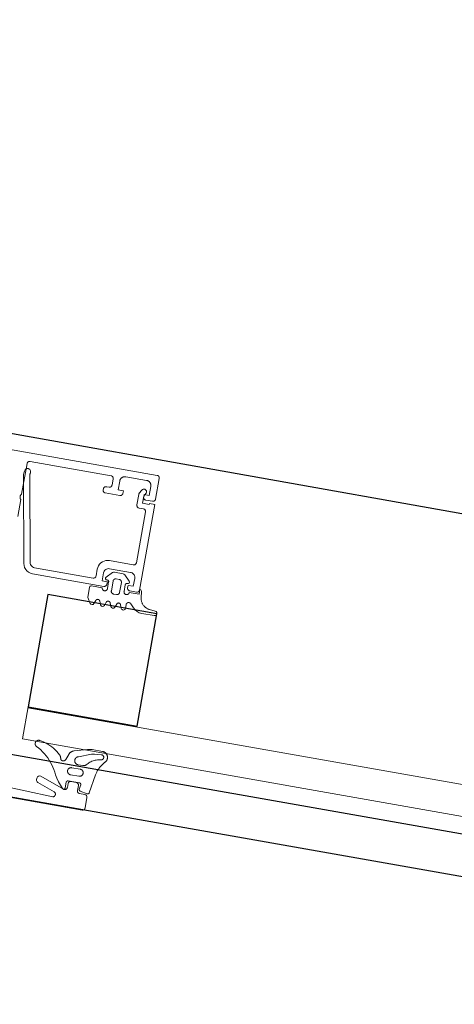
# Model space of a CAD drawing. Header units: metres. Extents: x 63115 to 703450, y -261936 to -53969.
# Tile 48 of 256: x 159329 to 159411, y -143894 to -143707. Entities that reach past the tile are written whole.
import ezdxf

# ---------------------------------------------------------------- set-up
doc = ezdxf.new("R2010")
doc.units = ezdxf.units.M
doc.layers.add('_01Hulplijnen', color=6, linetype='Continuous', plot=False)
for name, color, linetype in [('_02Binnenwanden', 2, 'Continuous'), ('_03-PROJECTION', 1, 'Continuous'), ('LAYER98', 7, 'Continuous')]:
    doc.layers.add(name, color=color, linetype=linetype)

# ---------------------------------------------------------------- blocks, each defined once
blk = doc.blocks.new('*U182')
at = {"layer": '_01Hulplijnen'}
blk.add_lwpolyline([(0, 113.5), (0, 0)], dxfattribs=at)
at = {"layer": '_02Binnenwanden'}
blk.add_lwpolyline([(-35.02, 0), (-35.02, 9.47), (-4.17, 9.47), (-4.17, 113.5), (4.17, 113.5), (4.17, 9.47), (35.02, 9.47), (35.02, 0)], close=True, dxfattribs=at)
blk = doc.blocks.new('ruit_950x8')
at = {"layer": '_01Hulplijnen'}
blk.add_lwpolyline([(0, 0), (950, 0), (950, 8), (0, 8)], close=True, dxfattribs=at)
blk = doc.blocks.new('*U163')
at = {"layer": '_03-PROJECTION'}
blk.add_lwpolyline([(867.82, 34.32), (888.83, 34.32), (888.83, 12.68), (867.82, 12.68)], close=True, dxfattribs=at)
at = {"layer": 'LAYER98', "color": 7, "linetype": 'Continuous', "lineweight": 9}
for points in [[(871.83, 59.68), (871.83, 59.71), (871.84, 59.74), (871.84, 59.77), (871.85, 59.79), (871.85, 59.82), (871.86, 59.84), (871.87, 59.87), (871.88, 59.89), (871.89, 59.92), (871.91, 59.94), (871.92, 59.96), (871.94, 59.99), (871.95, 60.01), (871.97, 60.03), (871.99, 60.05), (872.01, 60.07), (872.03, 60.08), (872.05, 60.1), (872.08, 60.11), (872.1, 60.13), (872.12, 60.14), (872.15, 60.15), (872.17, 60.16), (872.2, 60.17), (872.23, 60.17), (872.25, 60.18), (872.28, 60.18), (872.31, 60.18), (872.33, 60.18)], [(872.33, 60.18), (921.33, 60.18)], [(871.83, 55.68), (871.83, 59.68)], [(874.13, 58.88), (874.08, 58.88), (874.03, 58.88), (873.97, 58.87), (873.92, 58.86), (873.87, 58.85), (873.82, 58.83), (873.76, 58.81), (873.71, 58.79), (873.67, 58.77), (873.62, 58.74), (873.57, 58.71), (873.53, 58.68), (873.49, 58.65), (873.45, 58.61), (873.41, 58.57), (873.37, 58.53), (873.34, 58.49), (873.31, 58.45), (873.28, 58.4), (873.25, 58.35), (873.23, 58.3), (873.2, 58.25), (873.19, 58.2), (873.17, 58.15), (873.16, 58.1), (873.15, 58.05), (873.14, 57.99), (873.14, 57.94), (873.13, 57.88)], [(878.13, 58.88), (874.13, 58.88)], [(879.13, 57.88), (879.13, 57.94), (879.13, 57.99), (879.12, 58.05), (879.11, 58.1), (879.1, 58.15), (879.08, 58.2), (879.06, 58.25), (879.04, 58.3), (879.02, 58.35), (878.99, 58.4), (878.96, 58.45), (878.93, 58.49), (878.9, 58.53), (878.86, 58.57), (878.82, 58.61), (878.78, 58.65), (878.74, 58.68), (878.69, 58.71), (878.65, 58.74), (878.6, 58.77), (878.55, 58.79), (878.5, 58.81), (878.45, 58.83), (878.4, 58.85), (878.35, 58.86), (878.3, 58.87), (878.24, 58.88), (878.19, 58.88), (878.13, 58.88)], [(880.93, 58.58), (880.91, 58.58), (880.88, 58.58), (880.85, 58.58), (880.83, 58.57), (880.8, 58.57), (880.77, 58.56), (880.75, 58.55), (880.72, 58.54), (880.7, 58.53), (880.68, 58.51), (880.65, 58.5), (880.63, 58.48), (880.61, 58.47), (880.59, 58.45), (880.57, 58.43), (880.55, 58.41), (880.54, 58.39), (880.52, 58.36), (880.51, 58.34), (880.49, 58.32), (880.48, 58.29), (880.47, 58.27), (880.46, 58.24), (880.45, 58.22), (880.45, 58.19), (880.44, 58.17), (880.44, 58.14), (880.44, 58.11), (880.43, 58.08)], [(880.43, 58.08), (880.43, 56.88)], [(896.53, 58.58), (880.93, 58.58)], [(897.03, 58.08), (897.03, 58.11), (897.03, 58.14), (897.03, 58.17), (897.02, 58.19), (897.02, 58.22), (897.01, 58.24), (897, 58.27), (896.99, 58.29), (896.98, 58.32), (896.96, 58.34), (896.95, 58.36), (896.93, 58.39), (896.91, 58.41), (896.9, 58.43), (896.88, 58.45), (896.86, 58.47), (896.84, 58.48), (896.81, 58.5), (896.79, 58.51), (896.77, 58.53), (896.74, 58.54), (896.72, 58.55), (896.69, 58.56), (896.67, 58.57), (896.64, 58.57), (896.61, 58.58), (896.59, 58.58), (896.56, 58.58), (896.53, 58.58)], [(897.03, 52.18), (897.03, 58.08)], [(873.13, 57.88), (873.13, 56.18), (874.13, 56.18), (874.13, 55.68)], [(878.13, 55.68), (878.13, 56.18), (879.13, 56.18), (879.13, 57.88)], [(880.43, 56.88), (880.44, 56.86), (880.44, 56.83), (880.44, 56.8), (880.45, 56.78), (880.45, 56.75), (880.46, 56.72), (880.47, 56.7), (880.48, 56.67), (880.49, 56.65), (880.51, 56.63), (880.52, 56.6), (880.54, 56.58), (880.55, 56.56), (880.57, 56.54), (880.59, 56.52), (880.61, 56.5), (880.63, 56.49), (880.65, 56.47), (880.68, 56.46), (880.7, 56.44), (880.72, 56.43), (880.75, 56.42), (880.77, 56.41), (880.8, 56.4), (880.83, 56.4), (880.85, 56.39), (880.88, 56.39), (880.91, 56.39), (880.93, 56.38)], [(880.93, 56.38), (881.43, 56.38)], [(881.43, 56.38), (881.46, 56.38), (881.49, 56.38), (881.52, 56.38), (881.54, 56.37), (881.57, 56.37), (881.59, 56.36), (881.62, 56.35), (881.64, 56.34), (881.67, 56.33), (881.69, 56.31), (881.71, 56.3), (881.74, 56.28), (881.76, 56.27), (881.78, 56.25), (881.8, 56.23), (881.82, 56.21), (881.83, 56.19), (881.85, 56.16), (881.86, 56.14), (881.88, 56.12), (881.89, 56.09), (881.9, 56.07), (881.91, 56.04), (881.92, 56.02), (881.92, 55.99), (881.93, 55.97), (881.93, 55.94), (881.93, 55.91), (881.93, 55.88)], [(872.33, 55.18), (872.31, 55.19), (872.28, 55.19), (872.25, 55.19), (872.23, 55.2), (872.2, 55.2), (872.17, 55.21), (872.15, 55.22), (872.12, 55.23), (872.1, 55.24), (872.08, 55.26), (872.05, 55.27), (872.03, 55.29), (872.01, 55.3), (871.99, 55.32), (871.97, 55.34), (871.95, 55.36), (871.94, 55.38), (871.92, 55.4), (871.91, 55.43), (871.89, 55.45), (871.88, 55.47), (871.87, 55.5), (871.86, 55.52), (871.85, 55.55), (871.85, 55.58), (871.84, 55.6), (871.84, 55.63), (871.83, 55.66), (871.83, 55.68)], [(873.63, 55.18), (872.33, 55.18)], [(874.13, 55.68), (874.13, 55.66), (874.13, 55.63), (874.13, 55.6), (874.12, 55.58), (874.12, 55.55), (874.11, 55.52), (874.1, 55.5), (874.09, 55.47), (874.08, 55.45), (874.06, 55.43), (874.05, 55.4), (874.03, 55.38), (874.02, 55.36), (874, 55.34), (873.98, 55.32), (873.96, 55.3), (873.94, 55.29), (873.91, 55.27), (873.89, 55.26), (873.87, 55.24), (873.84, 55.23), (873.82, 55.22), (873.79, 55.21), (873.77, 55.2), (873.74, 55.2), (873.71, 55.19), (873.69, 55.19), (873.66, 55.19), (873.63, 55.18)], [(878.63, 55.18), (878.61, 55.19), (878.58, 55.19), (878.55, 55.19), (878.53, 55.2), (878.5, 55.2), (878.47, 55.21), (878.45, 55.22), (878.42, 55.23), (878.4, 55.24), (878.38, 55.26), (878.35, 55.27), (878.33, 55.29), (878.31, 55.3), (878.29, 55.32), (878.27, 55.34), (878.25, 55.36), (878.24, 55.38), (878.22, 55.4), (878.21, 55.43), (878.19, 55.45), (878.18, 55.47), (878.17, 55.5), (878.16, 55.52), (878.15, 55.55), (878.15, 55.58), (878.14, 55.6), (878.14, 55.63), (878.13, 55.66), (878.13, 55.68)], [(881.43, 55.18), (878.63, 55.18)], [(881.93, 55.68), (881.93, 55.66), (881.93, 55.63), (881.93, 55.6), (881.92, 55.58), (881.92, 55.55), (881.91, 55.52), (881.9, 55.5), (881.89, 55.47), (881.88, 55.45), (881.86, 55.43), (881.85, 55.4), (881.83, 55.38), (881.82, 55.36), (881.8, 55.34), (881.78, 55.32), (881.76, 55.3), (881.74, 55.29), (881.71, 55.27), (881.69, 55.26), (881.67, 55.24), (881.64, 55.23), (881.62, 55.22), (881.59, 55.21), (881.57, 55.2), (881.54, 55.2), (881.52, 55.19), (881.49, 55.19), (881.46, 55.19), (881.43, 55.18)], [(881.93, 55.88), (881.93, 55.68)], [(897.03, 51.18), (897.06, 51.21), (897.09, 51.24), (897.11, 51.28), (897.13, 51.31), (897.15, 51.34), (897.17, 51.38), (897.18, 51.42), (897.2, 51.45), (897.21, 51.49), (897.22, 51.53), (897.22, 51.57), (897.23, 51.61), (897.23, 51.64), (897.23, 51.68), (897.23, 51.72), (897.23, 51.76), (897.22, 51.8), (897.22, 51.84), (897.21, 51.88), (897.2, 51.92), (897.18, 51.95), (897.17, 51.99), (897.15, 52.02), (897.13, 52.06), (897.11, 52.09), (897.09, 52.12), (897.06, 52.16), (897.03, 52.18)], [(897.03, 47.88), (897.03, 51.18)], [(875.11, 40.54), (874.07, 39.5)], [(877.1, 40.68), (875.46, 40.68)], [(875.48, 38.98), (875.48, 39.01), (875.48, 39.04), (875.49, 39.07), (875.49, 39.09), (875.5, 39.12), (875.51, 39.14), (875.52, 39.17), (875.53, 39.19), (875.54, 39.22), (875.55, 39.24), (875.57, 39.26), (875.58, 39.29), (875.6, 39.31), (875.62, 39.33), (875.64, 39.35), (875.66, 39.37), (875.68, 39.38), (875.7, 39.4), (875.72, 39.41), (875.75, 39.43), (875.77, 39.44), (875.8, 39.45), (875.82, 39.46), (875.85, 39.47), (875.87, 39.47), (875.9, 39.48), (875.93, 39.48), (875.95, 39.48), (875.98, 39.48)], [(875.98, 39.48), (876.58, 39.48)], [(876.58, 39.48), (876.61, 39.48), (876.64, 39.48), (876.66, 39.48), (876.69, 39.47), (876.72, 39.47), (876.74, 39.46), (876.77, 39.45), (876.79, 39.44), (876.82, 39.43), (876.84, 39.41), (876.86, 39.4), (876.88, 39.38), (876.91, 39.37), (876.93, 39.35), (876.94, 39.33), (876.96, 39.31), (876.98, 39.29), (877, 39.27), (877.01, 39.24), (877.02, 39.22), (877.04, 39.19), (877.05, 39.17), (877.06, 39.14), (877.06, 39.12), (877.07, 39.09), (877.07, 39.07), (877.08, 39.04), (877.08, 39.01), (877.08, 38.98)], [(878.5, 39.5), (877.45, 40.54)], [(871.38, 37.88), (871.3, 36.92)], [(873.68, 37.38), (871.78, 37.38), (871.78, 38.28)], [(874.68, 37.38), (874.68, 37.36), (874.68, 37.33), (874.68, 37.3), (874.67, 37.28), (874.66, 37.25), (874.66, 37.22), (874.65, 37.2), (874.64, 37.17), (874.62, 37.15), (874.61, 37.13), (874.6, 37.1), (874.58, 37.08), (874.56, 37.06), (874.54, 37.04), (874.52, 37.02), (874.51, 37), (874.48, 36.99), (874.46, 36.97), (874.44, 36.96), (874.42, 36.94), (874.39, 36.93), (874.37, 36.92), (874.34, 36.91), (874.32, 36.9), (874.29, 36.9), (874.26, 36.89), (874.24, 36.89), (874.21, 36.89), (874.18, 36.89), (874.15, 36.89), (874.13, 36.89), (874.1, 36.89), (874.07, 36.9), (874.05, 36.9), (874.02, 36.91), (874, 36.92), (873.97, 36.93), (873.95, 36.94), (873.92, 36.96), (873.9, 36.97), (873.88, 36.99), (873.86, 37), (873.84, 37.02), (873.82, 37.04), (873.8, 37.06), (873.78, 37.08), (873.77, 37.1), (873.75, 37.13), (873.74, 37.15), (873.73, 37.17), (873.72, 37.2), (873.71, 37.22), (873.7, 37.25), (873.69, 37.28), (873.69, 37.3), (873.69, 37.33), (873.68, 37.36), (873.68, 37.38)], [(874.33, 38.99), (874.35, 38.99), (874.36, 38.99), (874.38, 38.99), (874.4, 38.99), (874.41, 38.99), (874.43, 38.99), (874.44, 38.99), (874.46, 38.98), (874.48, 38.98), (874.49, 38.97), (874.51, 38.97), (874.52, 38.96), (874.54, 38.95), (874.55, 38.94), (874.56, 38.93), (874.57, 38.92), (874.59, 38.91), (874.6, 38.9), (874.61, 38.89), (874.62, 38.88), (874.63, 38.86), (874.64, 38.85), (874.65, 38.83), (874.65, 38.82), (874.66, 38.8), (874.67, 38.79), (874.67, 38.77), (874.67, 38.76), (874.68, 38.74), (874.68, 38.73), (874.68, 38.71), (874.68, 38.69)], [(874.68, 38.69), (874.68, 37.38)], [(875.48, 37.08), (875.48, 38.98)], [(877.08, 38.98), (877.08, 37.08)], [(877.88, 38.69), (877.88, 38.71), (877.88, 38.73), (877.89, 38.74), (877.89, 38.76), (877.89, 38.77), (877.9, 38.79), (877.9, 38.8), (877.91, 38.82), (877.92, 38.83), (877.93, 38.85), (877.93, 38.86), (877.94, 38.88), (877.95, 38.89), (877.96, 38.9), (877.98, 38.91), (877.99, 38.92), (878, 38.93), (878.01, 38.94), (878.03, 38.95), (878.04, 38.96), (878.06, 38.97), (878.07, 38.97), (878.09, 38.98), (878.1, 38.98), (878.12, 38.99), (878.14, 38.99), (878.15, 38.99), (878.17, 38.99), (878.18, 38.99), (878.2, 38.99), (878.22, 38.99), (878.23, 38.99)], [(877.88, 37.38), (877.88, 38.69)], [(878.88, 37.38), (878.88, 37.36), (878.88, 37.33), (878.88, 37.3), (878.87, 37.28), (878.86, 37.25), (878.86, 37.22), (878.85, 37.2), (878.84, 37.17), (878.82, 37.15), (878.81, 37.13), (878.8, 37.1), (878.78, 37.08), (878.76, 37.06), (878.74, 37.04), (878.73, 37.02), (878.71, 37), (878.68, 36.99), (878.66, 36.97), (878.64, 36.96), (878.62, 36.94), (878.59, 36.93), (878.57, 36.92), (878.54, 36.91), (878.52, 36.9), (878.49, 36.9), (878.46, 36.89), (878.44, 36.89), (878.41, 36.89), (878.38, 36.89), (878.36, 36.89), (878.33, 36.89), (878.3, 36.89), (878.27, 36.9), (878.25, 36.9), (878.22, 36.91), (878.2, 36.92), (878.17, 36.93), (878.15, 36.94), (878.12, 36.96), (878.1, 36.97), (878.08, 36.99), (878.06, 37), (878.04, 37.02), (878.02, 37.04), (878, 37.06), (877.98, 37.08), (877.97, 37.1), (877.95, 37.13), (877.94, 37.15), (877.93, 37.17), (877.92, 37.2), (877.91, 37.22), (877.9, 37.25), (877.89, 37.28), (877.89, 37.3), (877.88, 37.33), (877.88, 37.36), (877.88, 37.38)], [(880.98, 37.38), (878.88, 37.38)], [(871.3, 36.92), (871.29, 36.8), (871.27, 36.68), (871.24, 36.55), (871.21, 36.44), (871.17, 36.32), (871.13, 36.2), (871.07, 36.09), (871.01, 35.98), (870.95, 35.88), (870.88, 35.78), (870.8, 35.68), (870.72, 35.58), (870.64, 35.5), (870.55, 35.41), (870.45, 35.33), (870.35, 35.26), (870.25, 35.19), (870.14, 35.13), (870.03, 35.07), (869.92, 35.02), (869.81, 34.98), (869.69, 34.94), (869.57, 34.91), (869.45, 34.88), (869.32, 34.87)], [(873.01, 35.32), (873.03, 35.34), (873.05, 35.36), (873.07, 35.38), (873.09, 35.39), (873.11, 35.41), (873.14, 35.42), (873.16, 35.43), (873.19, 35.45), (873.21, 35.46), (873.24, 35.46), (873.27, 35.47), (873.29, 35.48), (873.32, 35.48), (873.35, 35.48), (873.37, 35.48), (873.4, 35.48), (873.43, 35.48), (873.46, 35.48), (873.48, 35.47), (873.51, 35.47), (873.53, 35.46), (873.56, 35.45), (873.59, 35.44), (873.61, 35.43), (873.63, 35.42), (873.66, 35.4), (873.68, 35.39), (873.7, 35.37), (873.72, 35.35), (873.74, 35.33), (873.76, 35.31), (873.78, 35.29), (873.79, 35.27), (873.81, 35.25), (873.82, 35.22), (873.83, 35.2), (873.85, 35.17), (873.86, 35.15), (873.86, 35.12), (873.87, 35.09), (873.87, 35.07), (873.88, 35.04), (873.88, 35.01), (873.88, 34.99)], [(875.98, 36.58), (875.95, 36.59), (875.93, 36.59), (875.9, 36.59), (875.87, 36.6), (875.85, 36.6), (875.82, 36.61), (875.8, 36.62), (875.77, 36.63), (875.75, 36.64), (875.72, 36.66), (875.7, 36.67), (875.68, 36.69), (875.66, 36.7), (875.64, 36.72), (875.62, 36.74), (875.6, 36.76), (875.58, 36.78), (875.57, 36.8), (875.55, 36.83), (875.54, 36.85), (875.53, 36.87), (875.52, 36.9), (875.51, 36.92), (875.5, 36.95), (875.49, 36.98), (875.49, 37), (875.48, 37.03), (875.48, 37.06), (875.48, 37.08)], [(876.58, 36.58), (875.98, 36.58)], [(877.08, 37.08), (877.08, 37.06), (877.08, 37.03), (877.07, 37), (877.07, 36.98), (877.06, 36.95), (877.06, 36.92), (877.05, 36.9), (877.04, 36.87), (877.02, 36.85), (877.01, 36.83), (877, 36.8), (876.98, 36.78), (876.96, 36.76), (876.94, 36.74), (876.93, 36.72), (876.91, 36.7), (876.88, 36.69), (876.86, 36.67), (876.84, 36.66), (876.82, 36.64), (876.79, 36.63), (876.77, 36.62), (876.74, 36.61), (876.72, 36.6), (876.69, 36.6), (876.66, 36.59), (876.64, 36.59), (876.61, 36.59), (876.58, 36.58)], [(880.62, 34.07), (881.28, 35.08), (881.28, 37.08)], [(868.24, 33.89), (870.64, 33.89)], [(869.32, 34.87), (868.25, 34.74)], [(872.4, 34.66), (873.01, 35.32)], [(873.88, 34.99), (873.88, 34.3)], [(874.65, 34.16), (874.91, 34.81)], [(874.91, 34.81), (874.92, 34.83), (874.93, 34.85), (874.94, 34.87), (874.95, 34.89), (874.96, 34.91), (874.97, 34.93), (874.99, 34.94), (875, 34.96), (875.02, 34.97), (875.04, 34.99), (875.05, 35), (875.07, 35.01), (875.09, 35.02), (875.11, 35.03), (875.13, 35.04), (875.15, 35.05), (875.17, 35.06), (875.19, 35.06), (875.22, 35.07), (875.24, 35.07), (875.26, 35.07), (875.28, 35.07), (875.3, 35.07), (875.32, 35.07), (875.35, 35.07), (875.37, 35.06), (875.39, 35.06), (875.41, 35.05), (875.43, 35.04), (875.45, 35.03), (875.47, 35.02), (875.49, 35.01), (875.51, 35), (875.53, 34.99), (875.54, 34.97), (875.56, 34.96), (875.57, 34.94), (875.59, 34.93), (875.6, 34.91), (875.61, 34.89), (875.63, 34.87), (875.64, 34.85), (875.65, 34.83), (875.65, 34.81)], [(875.65, 34.81), (875.91, 34.15)], [(876.65, 34.15), (876.91, 34.81)], [(876.91, 34.81), (876.92, 34.83), (876.93, 34.85), (876.94, 34.87), (876.95, 34.89), (876.96, 34.91), (876.97, 34.93), (876.99, 34.94), (877, 34.96), (877.02, 34.97), (877.04, 34.99), (877.05, 35), (877.07, 35.01), (877.09, 35.02), (877.11, 35.03), (877.13, 35.04), (877.15, 35.05), (877.17, 35.06), (877.19, 35.06), (877.22, 35.07), (877.24, 35.07), (877.26, 35.07), (877.28, 35.07), (877.3, 35.07), (877.32, 35.07), (877.35, 35.07), (877.37, 35.06), (877.39, 35.06), (877.41, 35.05), (877.43, 35.04), (877.45, 35.03), (877.47, 35.02), (877.49, 35.01), (877.51, 35), (877.53, 34.99), (877.54, 34.97), (877.56, 34.96), (877.57, 34.94), (877.59, 34.93), (877.6, 34.91), (877.61, 34.89), (877.63, 34.87), (877.64, 34.85), (877.65, 34.83), (877.65, 34.81)], [(877.65, 34.81), (877.91, 34.15)], [(878.65, 34.15), (878.91, 34.81)], [(878.91, 34.81), (878.92, 34.83), (878.93, 34.85), (878.94, 34.87), (878.95, 34.89), (878.96, 34.91), (878.97, 34.93), (878.99, 34.94), (879, 34.96), (879.02, 34.97), (879.04, 34.99), (879.05, 35), (879.07, 35.01), (879.09, 35.02), (879.11, 35.03), (879.13, 35.04), (879.15, 35.05), (879.17, 35.06), (879.19, 35.06), (879.22, 35.07), (879.24, 35.07), (879.26, 35.07), (879.28, 35.07), (879.3, 35.07), (879.32, 35.07), (879.35, 35.07), (879.37, 35.06), (879.39, 35.06), (879.41, 35.05), (879.43, 35.04), (879.45, 35.03), (879.47, 35.02), (879.49, 35.01), (879.51, 35), (879.53, 34.99), (879.54, 34.97), (879.56, 34.96), (879.57, 34.94), (879.59, 34.93), (879.6, 34.91), (879.61, 34.89), (879.63, 34.87), (879.64, 34.85), (879.65, 34.83), (879.65, 34.81)], [(879.65, 34.81), (879.91, 34.15)], [(888.83, 12.68), (888.83, 6.5)], [(872.63, 4.87), (872.59, 4.91), (872.55, 4.96), (872.51, 5.01), (872.47, 5.07), (872.44, 5.12), (872.41, 5.18), (872.39, 5.23), (872.37, 5.29), (872.35, 5.35), (872.33, 5.41), (872.32, 5.47), (872.31, 5.53), (872.31, 5.6), (872.3, 5.66), (872.31, 5.72), (872.31, 5.78), (872.32, 5.85), (872.33, 5.91), (872.34, 5.97), (872.36, 6.03), (872.38, 6.09), (872.41, 6.15), (872.44, 6.2), (872.47, 6.26), (872.5, 6.31), (872.53, 6.36), (872.57, 6.41), (872.62, 6.46), (872.66, 6.5), (872.71, 6.54), (872.75, 6.58), (872.81, 6.62), (872.86, 6.65), (872.91, 6.68), (872.97, 6.71), (873.03, 6.74), (873.08, 6.76), (873.14, 6.78), (873.2, 6.79), (873.27, 6.8), (873.33, 6.81), (873.39, 6.82), (873.45, 6.82)], [(873.61, 6.15), (873.58, 6.16), (873.56, 6.16), (873.53, 6.17), (873.5, 6.17), (873.48, 6.17), (873.45, 6.16), (873.42, 6.16), (873.4, 6.15), (873.37, 6.15), (873.35, 6.14), (873.32, 6.13), (873.3, 6.12), (873.27, 6.11), (873.25, 6.1), (873.23, 6.08), (873.21, 6.07), (873.19, 6.05), (873.17, 6.03), (873.15, 6.01), (873.13, 5.99), (873.12, 5.97), (873.1, 5.95), (873.09, 5.93), (873.07, 5.91), (873.06, 5.88), (873.05, 5.86), (873.04, 5.83), (873.03, 5.81), (873.03, 5.78), (873.02, 5.76), (873.02, 5.73), (873.02, 5.7), (873.02, 5.68), (873.02, 5.65), (873.02, 5.62), (873.02, 5.6), (873.03, 5.57), (873.04, 5.55), (873.04, 5.52), (873.05, 5.5), (873.06, 5.47), (873.08, 5.45), (873.09, 5.43), (873.1, 5.4), (873.12, 5.38), (873.14, 5.36), (873.15, 5.34), (873.17, 5.32), (873.19, 5.31), (873.21, 5.29), (873.23, 5.28), (873.26, 5.26), (873.28, 5.25), (873.3, 5.24), (873.33, 5.23), (873.35, 5.22), (873.38, 5.21), (873.4, 5.2), (873.43, 5.2), (873.46, 5.2), (873.48, 5.19), (873.51, 5.19)], [(873.45, 6.82), (875.44, 6.82)], [(874.88, 6.04), (873.61, 6.15)], [(875.43, 5.92), (875.3, 5.96), (875.16, 6), (875.02, 6.02), (874.88, 6.04)], [(877.77, 5.04), (875.43, 5.92)], [(875.44, 6.82), (875.62, 6.81), (875.79, 6.8), (875.96, 6.77), (876.14, 6.74), (876.3, 6.7)], [(876.3, 6.7), (878.78, 5.98)], [(878.78, 5.98), (878.85, 5.96), (878.92, 5.93), (878.99, 5.9), (879.05, 5.86), (879.11, 5.83), (879.18, 5.79), (879.23, 5.74), (879.29, 5.69), (879.35, 5.64), (879.4, 5.59), (879.44, 5.54), (879.49, 5.48), (879.53, 5.42), (879.57, 5.35), (879.6, 5.29), (879.64, 5.22), (879.66, 5.16)], [(881.35, 4.76), (881.66, 5.05), (882, 5.31), (882.35, 5.56), (882.71, 5.79), (883.09, 6), (883.47, 6.19), (883.87, 6.36), (884.27, 6.51), (884.68, 6.63), (885.1, 6.73), (885.52, 6.81)], [(885.52, 6.81), (885.56, 6.81), (885.59, 6.81), (885.63, 6.82), (885.66, 6.81), (885.7, 6.81), (885.74, 6.81), (885.77, 6.8), (885.81, 6.79), (885.84, 6.78), (885.88, 6.76), (885.91, 6.75), (885.94, 6.73), (885.97, 6.71), (886, 6.7), (886.03, 6.67), (886.06, 6.65), (886.09, 6.63), (886.11, 6.6), (886.14, 6.57), (886.16, 6.54), (886.18, 6.51), (886.2, 6.48), (886.22, 6.45), (886.23, 6.42), (886.25, 6.38), (886.26, 6.35), (886.27, 6.31), (886.28, 6.28), (886.28, 6.24), (886.29, 6.21), (886.29, 6.17), (886.29, 6.13), (886.29, 6.1), (886.28, 6.06), (886.28, 6.03), (886.27, 5.99), (886.26, 5.96), (886.25, 5.92), (886.24, 5.89), (886.22, 5.85), (886.21, 5.82), (886.19, 5.79), (886.17, 5.76), (886.15, 5.73), (886.12, 5.7), (886.1, 5.68), (886.07, 5.65), (886.04, 5.63), (886.01, 5.61), (885.98, 5.59), (885.95, 5.57), (885.92, 5.55)], [(873.97, 2.2), (873.92, 2.47), (873.85, 2.74), (873.77, 3), (873.67, 3.26), (873.56, 3.51), (873.44, 3.76), (873.3, 4), (873.15, 4.23), (872.99, 4.45), (872.81, 4.66), (872.63, 4.87)], [(873.51, 5.19), (873.72, 5.16), (873.93, 5.12), (874.13, 5.07), (874.33, 5), (874.53, 4.93), (874.73, 4.84), (874.91, 4.74), (875.1, 4.63), (875.27, 4.52), (875.44, 4.39), (875.6, 4.25), (875.76, 4.11), (875.9, 3.95), (876.04, 3.79)], [(876.04, 3.79), (876.08, 3.76), (876.11, 3.72), (876.15, 3.69), (876.19, 3.67), (876.23, 3.64), (876.27, 3.62), (876.32, 3.6), (876.36, 3.58), (876.41, 3.56), (876.45, 3.55), (876.5, 3.54), (876.55, 3.53), (876.6, 3.52), (876.65, 3.52)], [(877.55, 3.52), (877.59, 3.52), (877.63, 3.52), (877.67, 3.53), (877.71, 3.53), (877.75, 3.54), (877.79, 3.55), (877.83, 3.57), (877.87, 3.58), (877.91, 3.6), (877.94, 3.62), (877.98, 3.64), (878.02, 3.66), (878.05, 3.69), (878.08, 3.72), (878.11, 3.74), (878.14, 3.77), (878.17, 3.81), (878.19, 3.84), (878.22, 3.87), (878.24, 3.91), (878.26, 3.94), (878.28, 3.98), (878.29, 4.02), (878.31, 4.06), (878.32, 4.1), (878.33, 4.14), (878.33, 4.18), (878.34, 4.22), (878.34, 4.26), (878.34, 4.31), (878.34, 4.35), (878.34, 4.39), (878.33, 4.43), (878.32, 4.47), (878.31, 4.51), (878.3, 4.55), (878.28, 4.59), (878.27, 4.63), (878.25, 4.66), (878.23, 4.7), (878.2, 4.74), (878.18, 4.77), (878.15, 4.8), (878.12, 4.83), (878.1, 4.86), (878.06, 4.89), (878.03, 4.91), (878, 4.94), (877.96, 4.96), (877.93, 4.98), (877.89, 5), (877.85, 5.02), (877.81, 5.03), (877.77, 5.04)], [(879.66, 5.16), (880.06, 4.09)], [(880.06, 4.09), (880.07, 4.07), (880.08, 4.04), (880.09, 4.02), (880.1, 3.99), (880.12, 3.97), (880.13, 3.95), (880.15, 3.93), (880.17, 3.9), (880.19, 3.88), (880.21, 3.87), (880.23, 3.85), (880.25, 3.83), (880.27, 3.82), (880.29, 3.8), (880.32, 3.79), (880.34, 3.78), (880.37, 3.77), (880.39, 3.76), (880.42, 3.75), (880.45, 3.74), (880.47, 3.74), (880.5, 3.74), (880.53, 3.73), (880.55, 3.73), (880.58, 3.73), (880.61, 3.74), (880.64, 3.74), (880.66, 3.75), (880.69, 3.75), (880.71, 3.76), (880.74, 3.77), (880.77, 3.78), (880.79, 3.8), (880.81, 3.81), (880.84, 3.83), (880.86, 3.84), (880.88, 3.86), (880.9, 3.88), (880.92, 3.9), (880.94, 3.92), (880.95, 3.94), (880.97, 3.96), (880.98, 3.99), (880.99, 4.01), (881.01, 4.04), (881.02, 4.06), (881.02, 4.09), (881.03, 4.11), (881.04, 4.14), (881.04, 4.17)], [(881.04, 4.17), (881.05, 4.22), (881.06, 4.27), (881.07, 4.32), (881.09, 4.37), (881.11, 4.42), (881.13, 4.47), (881.15, 4.51), (881.18, 4.56), (881.21, 4.6), (881.24, 4.64), (881.27, 4.68), (881.31, 4.72), (881.35, 4.76)], [(885.92, 5.55), (885.48, 5.31), (885.04, 5.05), (884.63, 4.77), (884.23, 4.47), (883.84, 4.14), (883.47, 3.8), (883.12, 3.43), (882.8, 3.05), (882.49, 2.65), (882.2, 2.24), (881.94, 1.81), (881.69, 1.37), (881.48, 0.91)], [(874.55, -1.35), (873.97, 2.2)], [(877.05, 2.76), (877.01, 2.76), (876.97, 2.76), (876.94, 2.76), (876.9, 2.75), (876.86, 2.74), (876.83, 2.73), (876.79, 2.72), (876.76, 2.71), (876.73, 2.69), (876.69, 2.67), (876.66, 2.66), (876.63, 2.63), (876.6, 2.61), (876.57, 2.59), (876.55, 2.56), (876.52, 2.54), (876.5, 2.51), (876.48, 2.48), (876.46, 2.45), (876.44, 2.42), (876.42, 2.39), (876.4, 2.35), (876.39, 2.32), (876.38, 2.28), (876.37, 2.25), (876.36, 2.21), (876.36, 2.17), (876.35, 2.14), (876.35, 2.1), (876.35, 2.06), (876.35, 2.03), (876.36, 1.99), (876.36, 1.96), (876.37, 1.92), (876.38, 1.88), (876.39, 1.85), (876.4, 1.81), (876.42, 1.78), (876.44, 1.75), (876.46, 1.72), (876.48, 1.69), (876.5, 1.66), (876.52, 1.63), (876.55, 1.6), (876.57, 1.58), (876.6, 1.55), (876.63, 1.53), (876.66, 1.51), (876.69, 1.49), (876.73, 1.47), (876.76, 1.46), (876.79, 1.45), (876.83, 1.43), (876.86, 1.42), (876.9, 1.42), (876.94, 1.41), (876.97, 1.41), (877.01, 1.4), (877.05, 1.4)], [(876.65, 3.52), (877.55, 3.52)], [(878.65, 2.76), (877.05, 2.76)], [(878.65, 1.4), (878.68, 1.4), (878.72, 1.41), (878.76, 1.41), (878.79, 1.42), (878.83, 1.42), (878.86, 1.43), (878.9, 1.45), (878.93, 1.46), (878.97, 1.47), (879, 1.49), (879.03, 1.51), (879.06, 1.53), (879.09, 1.55), (879.12, 1.58), (879.15, 1.6), (879.17, 1.63), (879.19, 1.66), (879.22, 1.69), (879.24, 1.72), (879.26, 1.75), (879.27, 1.78), (879.29, 1.81), (879.3, 1.85), (879.31, 1.88), (879.32, 1.92), (879.33, 1.96), (879.34, 1.99), (879.34, 2.03), (879.34, 2.06), (879.34, 2.1), (879.34, 2.14), (879.34, 2.17), (879.33, 2.21), (879.32, 2.25), (879.31, 2.28), (879.3, 2.32), (879.29, 2.35), (879.27, 2.39), (879.26, 2.42), (879.24, 2.45), (879.22, 2.48), (879.19, 2.51), (879.17, 2.54), (879.15, 2.56), (879.12, 2.59), (879.09, 2.61), (879.06, 2.63), (879.03, 2.66), (879, 2.67), (878.97, 2.69), (878.93, 2.71), (878.9, 2.72), (878.86, 2.73), (878.83, 2.74), (878.79, 2.75), (878.76, 2.76), (878.72, 2.76), (878.68, 2.76), (878.65, 2.76)], [(876.71, 0.18), (876.69, 0.18), (876.67, 0.18), (876.66, 0.18), (876.64, 0.18), (876.63, 0.17), (876.61, 0.17), (876.6, 0.16), (876.58, 0.16), (876.57, 0.15), (876.55, 0.14), (876.54, 0.13), (876.53, 0.12), (876.51, 0.11), (876.5, 0.1), (876.49, 0.09), (876.48, 0.08), (876.47, 0.07), (876.46, 0.05), (876.45, 0.04), (876.44, 0.03), (876.44, 0.01), (876.43, 0), (876.42, -0.02), (876.42, -0.03), (876.41, -0.05), (876.41, -0.07), (876.41, -0.08), (876.41, -0.1), (876.41, -0.11), (876.41, -0.13), (876.41, -0.15), (876.41, -0.16)], [(878.91, 0.18), (876.71, 0.18)], [(877.05, 1.4), (878.65, 1.4)], [(878.33, 0.18), (877.33, 0.18)], [(879.21, -0.12), (879.21, -0.1), (879.21, -0.08), (879.2, -0.07), (879.2, -0.05), (879.2, -0.04), (879.19, -0.02), (879.19, -0.01), (879.18, 0.01), (879.17, 0.02), (879.16, 0.04), (879.15, 0.05), (879.15, 0.07), (879.14, 0.08), (879.12, 0.09), (879.11, 0.1), (879.1, 0.11), (879.09, 0.12), (879.08, 0.13), (879.06, 0.14), (879.05, 0.15), (879.03, 0.16), (879.02, 0.16), (879, 0.17), (878.99, 0.17), (878.97, 0.18), (878.96, 0.18), (878.94, 0.18), (878.92, 0.18), (878.91, 0.18)], [(884.16, 0.15), (879.51, -1.54)], [(881.48, 0.91), (881.09, 0.29), (880.67, -0.3), (880.21, -0.87), (879.72, -1.41)], [(874.9, -1.6), (874.89, -1.6), (874.87, -1.6), (874.86, -1.6), (874.84, -1.6), (874.82, -1.6), (874.81, -1.6), (874.79, -1.59), (874.77, -1.59), (874.76, -1.59), (874.74, -1.58), (874.73, -1.57), (874.71, -1.57), (874.7, -1.56), (874.68, -1.55), (874.67, -1.54), (874.66, -1.53), (874.64, -1.52), (874.63, -1.51), (874.62, -1.5), (874.61, -1.48), (874.6, -1.47), (874.59, -1.46), (874.58, -1.44), (874.58, -1.43), (874.57, -1.41), (874.57, -1.4), (874.56, -1.38), (874.56, -1.37), (874.55, -1.35)], [(876.3, -1.33), (874.9, -1.6)], [(876.33, -1.82), (875.33, -1.82)], [(876.54, -0.99), (876.54, -1.01), (876.54, -1.03), (876.54, -1.04), (876.54, -1.06), (876.54, -1.07), (876.54, -1.09), (876.53, -1.11), (876.53, -1.12), (876.52, -1.14), (876.52, -1.15), (876.51, -1.17), (876.5, -1.18), (876.5, -1.2), (876.49, -1.21), (876.48, -1.22), (876.47, -1.24), (876.45, -1.25), (876.44, -1.26), (876.43, -1.27), (876.42, -1.28), (876.4, -1.29), (876.39, -1.3), (876.37, -1.31), (876.36, -1.31), (876.34, -1.32), (876.33, -1.32), (876.31, -1.33), (876.3, -1.33)], [(876.83, -1.32), (876.83, -1.34), (876.83, -1.37), (876.83, -1.4), (876.82, -1.42), (876.82, -1.45), (876.81, -1.48), (876.8, -1.5), (876.79, -1.53), (876.78, -1.55), (876.76, -1.57), (876.75, -1.6), (876.73, -1.62), (876.72, -1.64), (876.7, -1.66), (876.68, -1.68), (876.66, -1.7), (876.64, -1.71), (876.61, -1.73), (876.59, -1.74), (876.57, -1.76), (876.54, -1.77), (876.52, -1.78), (876.49, -1.79), (876.47, -1.8), (876.44, -1.8), (876.42, -1.81), (876.39, -1.81), (876.36, -1.81), (876.33, -1.82)], [(876.41, -0.16), (876.54, -0.99)], [(876.83, -0.32), (876.83, -1.32)], [(878.83, -1.07), (878.83, -0.32)], [(879.51, -1.54), (879.48, -1.55), (879.45, -1.56), (879.43, -1.56), (879.4, -1.57), (879.37, -1.57), (879.34, -1.57), (879.32, -1.57), (879.29, -1.57), (879.26, -1.57), (879.23, -1.56), (879.21, -1.56), (879.18, -1.55), (879.16, -1.54), (879.13, -1.53), (879.11, -1.52), (879.08, -1.5), (879.06, -1.49), (879.04, -1.47), (879.02, -1.46), (878.99, -1.44), (878.98, -1.42), (878.96, -1.4), (878.94, -1.38), (878.92, -1.36), (878.91, -1.33), (878.89, -1.31), (878.88, -1.28), (878.87, -1.26), (878.86, -1.23), (878.85, -1.21), (878.85, -1.18), (878.84, -1.15), (878.84, -1.13), (878.84, -1.1), (878.83, -1.07)], [(879.21, -1.2), (879.21, -0.12)], [(879.72, -1.41), (879.71, -1.42), (879.7, -1.43), (879.69, -1.44), (879.67, -1.45), (879.66, -1.46), (879.65, -1.46), (879.63, -1.47), (879.62, -1.48), (879.6, -1.48), (879.59, -1.49), (879.57, -1.49), (879.55, -1.49), (879.54, -1.5), (879.52, -1.5), (879.51, -1.5), (879.49, -1.5), (879.47, -1.5), (879.46, -1.49), (879.44, -1.49), (879.43, -1.49), (879.41, -1.48), (879.4, -1.48), (879.38, -1.47), (879.37, -1.46), (879.35, -1.45), (879.34, -1.45), (879.32, -1.44), (879.31, -1.43), (879.3, -1.42), (879.29, -1.4), (879.28, -1.39), (879.27, -1.38), (879.26, -1.37), (879.25, -1.35), (879.24, -1.34), (879.23, -1.32), (879.23, -1.31), (879.22, -1.29), (879.22, -1.28), (879.21, -1.26), (879.21, -1.25), (879.21, -1.23), (879.21, -1.21), (879.21, -1.2)], [(881.12, -2.34), (884.51, -1.1)], [(884.83, -0.63), (884.83, -0.32)], [(874.83, -2.32), (874.83, -4.32)], [(881.25, -3.3), (881.23, -3.29), (881.2, -3.29), (881.17, -3.28), (881.15, -3.27), (881.12, -3.26), (881.1, -3.25), (881.08, -3.23), (881.05, -3.22), (881.03, -3.2), (881.01, -3.18), (880.99, -3.17), (880.97, -3.15), (880.95, -3.13), (880.94, -3.11), (880.92, -3.08), (880.9, -3.06), (880.89, -3.04), (880.88, -3.01), (880.87, -2.99), (880.86, -2.96), (880.85, -2.94), (880.84, -2.91), (880.84, -2.88), (880.83, -2.86), (880.83, -2.83), (880.83, -2.8), (880.83, -2.77), (880.83, -2.75), (880.84, -2.72), (880.84, -2.69), (880.85, -2.67), (880.86, -2.64), (880.87, -2.61), (880.88, -2.59), (880.89, -2.56), (880.9, -2.54), (880.92, -2.52), (880.93, -2.5), (880.95, -2.47), (880.97, -2.45), (880.99, -2.43), (881.01, -2.42), (881.03, -2.4), (881.05, -2.38), (881.07, -2.37), (881.1, -2.35), (881.12, -2.34)], [(892.06, -2.87), (881.25, -3.3)], [(875.33, -4.82), (896.33, -4.82)]]:
    blk.add_lwpolyline(points, dxfattribs=at)
blk.add_lwpolyline([(871.83, 38.18), (871.83, 54.68), (872.83, 54.68), (872.83, 54.48), (874.13, 54.48), (874.13, 55.88), (873.82, 56.43), (873.78, 56.51), (873.76, 56.6), (873.75, 56.68), (873.76, 56.77), (873.78, 56.85), (873.82, 56.93), (873.87, 57), (873.93, 57.07), (874, 57.12), (874.08, 57.15), (874.16, 57.17), (874.25, 57.18), (874.34, 57.17), (874.42, 57.15), (874.5, 57.12), (874.57, 57.07), (874.63, 57), (874.68, 56.93), (875.07, 56.27), (875.1, 56.21), (875.12, 56.15), (875.13, 56.08), (875.13, 56.02), (875.13, 53.98), (875.13, 53.9), (875.1, 53.81), (875.07, 53.73), (875.02, 53.66), (874.96, 53.6), (874.88, 53.55), (874.81, 53.51), (874.72, 53.49), (874.63, 53.48), (873.83, 53.48), (873.75, 53.48), (873.66, 53.45), (873.58, 53.42), (873.51, 53.37), (873.45, 53.31), (873.4, 53.23), (873.36, 53.16), (873.34, 53.07), (873.33, 52.98), (873.33, 43.18), (873.34, 43.1), (873.36, 43.01), (873.4, 42.93), (873.45, 42.86), (873.51, 42.8), (873.58, 42.75), (873.66, 42.71), (873.75, 42.69), (873.83, 42.68), (878.43, 42.68), (878.78, 42.65), (879.12, 42.56), (879.43, 42.42), (879.72, 42.22), (879.97, 41.97), (880.17, 41.68), (880.31, 41.37), (880.4, 41.03), (880.43, 40.68), (880.43, 39.38), (880.44, 39.3), (880.46, 39.21), (880.5, 39.13), (880.55, 39.06), (880.61, 39), (880.68, 38.95), (880.76, 38.91), (880.85, 38.89), (880.93, 38.88), (892.21, 38.88), (892.4, 38.9), (892.59, 38.96), (892.77, 39.06), (892.92, 39.18), (893.04, 39.34), (893.14, 39.52), (893.19, 39.71), (896.12, 55.97), (896.14, 56.07), (896.14, 56.18), (896.13, 56.29), (896.11, 56.4), (896.09, 56.44), (896.07, 56.55), (896.08, 56.66), (896.1, 56.77), (896.14, 56.87), (896.2, 56.96), (896.27, 57.04), (896.36, 57.1), (896.46, 57.15), (896.56, 57.18), (896.67, 57.18), (896.78, 57.17), (896.88, 57.14), (896.98, 57.09), (897.06, 57.02), (897.14, 56.94), (897.19, 56.85), (897.23, 56.75), (897.27, 56.61), (897.31, 56.4), (897.33, 56.18), (897.33, 55.96), (897.3, 55.75), (894.34, 39.33), (894.23, 38.95), (894.05, 38.59), (893.8, 38.28), (893.5, 38.03), (893.15, 37.84), (892.77, 37.72), (892.37, 37.68), (878.63, 37.68), (878.54, 37.69), (878.44, 37.72), (878.36, 37.77), (878.28, 37.83), (878.22, 37.91), (878.17, 37.99), (878.14, 38.09), (878.13, 38.18), (878.13, 38.68), (879.13, 38.68), (879.13, 40.18), (879.11, 40.38), (879.06, 40.57), (878.97, 40.74), (878.84, 40.89), (878.69, 41.02), (878.52, 41.11), (878.33, 41.17), (878.13, 41.18), (874.13, 41.18), (873.96, 41.17), (873.79, 41.12), (873.63, 41.05), (873.49, 40.95), (873.37, 40.83), (873.27, 40.68), (873.19, 40.53), (873.15, 40.36), (873.13, 40.18), (873.13, 38.68), (874.13, 38.68), (874.13, 38.18), (874.12, 38.09), (874.1, 37.99), (874.05, 37.91), (873.99, 37.83), (873.91, 37.77), (873.83, 37.72), (873.73, 37.69), (873.63, 37.68), (872.33, 37.68), (872.24, 37.69), (872.14, 37.72), (872.06, 37.77), (871.98, 37.83), (871.92, 37.91), (871.87, 37.99), (871.84, 38.09)], close=True, dxfattribs=at)
for points in [[(874.07, 39.5, 0.730751), (874.33, 38.99)], [(875.46, 40.68, 0.198912), (875.11, 40.54)], [(877.45, 40.54, 0.198912), (877.1, 40.68)], [(878.23, 38.99, 0.730729), (878.5, 39.5)], [(871.78, 38.28, 0.415188), (871.38, 37.88)], [(881.28, 37.08, 0.416571), (880.98, 37.38)], [(868.25, 34.74, 1.005856), (868.24, 33.89)], [(870.64, 33.89, 0.209487), (872.4, 34.66)], [(873.88, 34.3, 0.831947), (874.65, 34.16)], [(875.91, 34.15, 0.687726), (876.65, 34.15)], [(877.91, 34.15, 0.687726), (878.65, 34.15)], [(879.91, 34.15, 0.61196), (880.62, 34.07)], [(877.33, 0.18, 0.41422), (876.83, -0.32)], [(878.83, -0.32, 0.41422), (878.33, 0.18)], [(884.83, -0.32, 0.520195), (884.16, 0.15)], [(875.33, -1.82, 0.414153), (874.83, -2.32)], [(884.51, -1.1, 0.314992), (884.83, -0.63)], [(874.83, -4.32, 0.414222), (875.33, -4.82)]]:
    blk.add_lwpolyline(points, format="xyb", dxfattribs=at)
at = {"layer": 'LAYER98', "color": 2, "linetype": 'Continuous', "lineweight": 9}
for points in [[(888.83, 12.5), (64.23, 12.5)], [(888.83, 12.5), (64.23, 12.5)], [(888.83, 6.5), (64.23, 6.5)]]:
    blk.add_lwpolyline(points, dxfattribs=at)
blk = doc.blocks.new('pui_02')
at = {"layer": '_01Hulplijnen'}
blk.add_lwpolyline([(-3683.24, -2153.99), (-2813.27, -2519.63), (-1888.23, -2684.24), (-1593.73, -2716.68), (0, -2821.9)], dxfattribs=at)
at = {"layer": '_02Binnenwanden', "rotation": 342.9999999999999}
blk.add_blockref('*U182', (-2829.86, -2573.9), dxfattribs=at)
at = {"layer": '_03-PROJECTION', "xscale": -0.9999999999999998, "rotation": 350.0000000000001}
for name, p in [('*U163', (-1896.04, -2745.6)), ('ruit_950x8', (-1896.76, -2750.27))]:
    blk.add_blockref(name, p, dxfattribs=at)

msp = doc.modelspace()

# ---------------------------------------------------------------- block references
at = {"layer": '_02Binnenwanden'}
msp.add_blockref('pui_02', (162099.37, -141258.61), dxfattribs=at)

doc.saveas('drawing.dxf')
